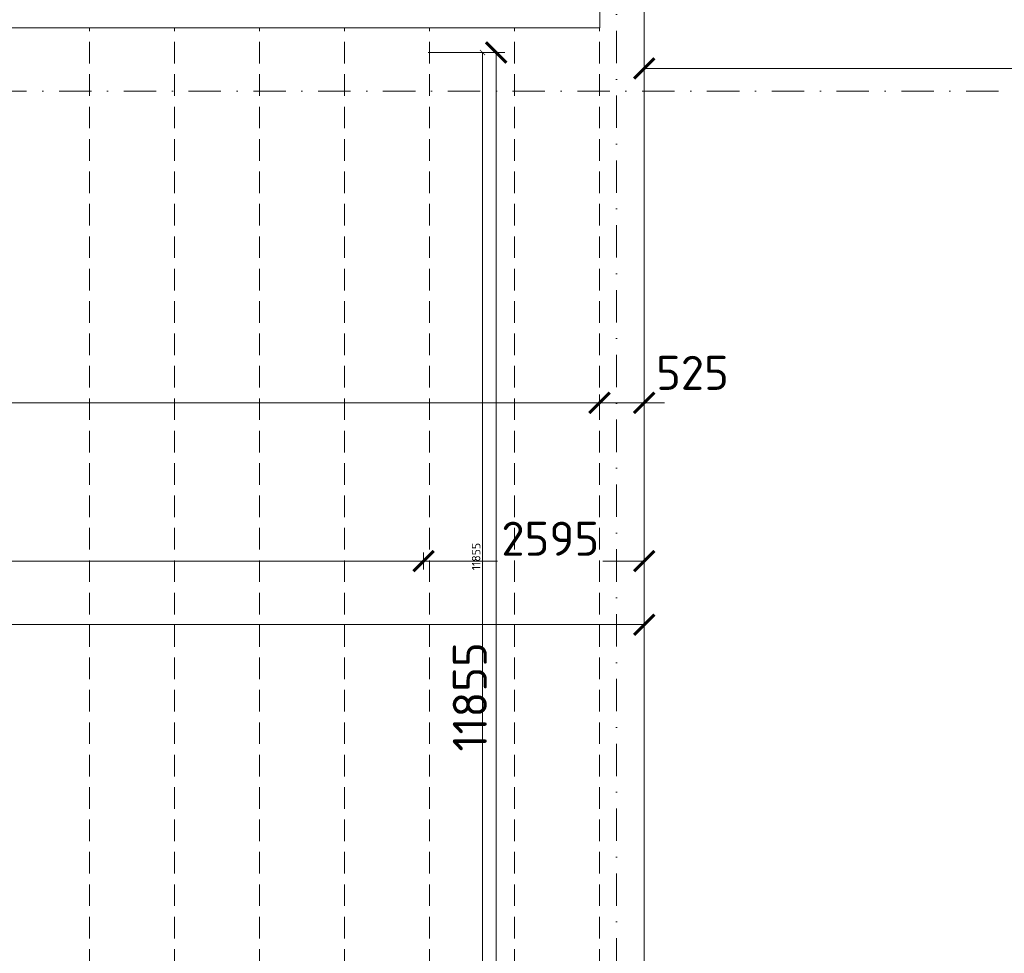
# Model space of a CAD drawing. Header units: millimetres. Extents: x -916886 to 3713765, y -2985421 to 1675785.
# Tile 143 of 256: x 131530 to 143110, y 163263 to 174240. Entities that reach past the tile are written whole.
import ezdxf
from ezdxf import colors
from ezdxf.entities.mleader import LeaderData, LeaderLine
from ezdxf.math import Vec2, Vec3

# ---------------------------------------------------------------- set-up
doc = ezdxf.new("R2010")
doc.units = ezdxf.units.MM
for name, pattern in [('CENTERX2', [101.6, 63.5, -12.7, 12.7, -12.7]), ('DASHDOT', [25.4, 12.7, -6.35, 0, -6.35]), ('ČÁRKOVANÁ', [19.05, 12.7, -6.35])]:
    doc.linetypes.add(name, pattern=pattern)
doc.layers.get('Defpoints').update_dxf_attribs({"color": 8})
for name, color, linetype, lineweight in [('A99_N_kce-pohl', 1, 'Continuous', 9), ('A99_N_koty-200', 5, 'Continuous', 5), ('A99_N_koty-200 @ 200', 5, 'Continuous', 5), ('A99_N_koty-200 @ 50 (2)', 5, 'Continuous', 5), ('A99_N_txt-popis-50 @ 200', 240, 'Continuous', 9), ('A99_S_osy', 1, 'CENTERX2', 5)]:
    doc.layers.add(name, color=color, linetype=linetype, lineweight=lineweight)
doc.styles.add('A99_kota', font='isocpeur.ttf', dxfattribs={"height": 2})
doc.styles.add('A99_popis', font='isocpeur.ttf')
doc.dimstyles.new('A99_kota_200 new', dxfattribs={"dimscale": 200, "dimtxt": 2, "dimasz": 1.2, "dimexe": 0.5, "dimexo": 1.5, "dimgap": 0.5, "dimtad": 1, "dimdec": 0, "dimzin": 3, "dimdsep": 46, "dimtxsty": 'A99_kota', "dimblk": 'ARCHTICK', "dimcen": 2.5, "dimazin": 2, "dimtfac": 0.75, "dimtdec": 0, "dimtix": 1, "dimtmove": 2, "dimatfit": 0, "dimfxl": 0, "dimtolj": 1, "dimtzin": 0, "dimlwd": 5, "dimlwe": 5, "dimarcsym": 0})

# ---------------------------------------------------------------- blocks, each defined once
blk = doc.blocks.new('_ArchTick')
at = {"color": 0, "linetype": 'ByBlock', "const_width": 0.15}
blk.add_lwpolyline([(-0.5, -0.5), (0.5, 0.5)], dxfattribs=at)
blk = doc.blocks.new('*D4062')
at = {"layer": 'A99_N_koty-200', "color": 0, "linetype": 'Continuous', "lineweight": 5, "transparency": 16777216}
for p, q in [((136335, 173855), (137235, 173855)), ((137135, 162000), (137135, 173855)), ((136580, 162000), (137235, 162000))]:
    blk.add_line(p, q, dxfattribs=at)
at = {"layer": 'Defpoints', "color": 0, "linetype": 'Continuous', "lineweight": 0, "transparency": 16777216}
for p in [(135835, 173855), (137135, 173855), (136280, 162000)]:
    blk.add_point(p, dxfattribs=at)
at = {"layer": 'A99_N_koty-200', "color": 0, "linetype": 'Continuous', "lineweight": 5, "transparency": 16777216, "xscale": 240, "yscale": 240, "zscale": 240}
for p, rotation in [((137135, 173855), 90), ((137135, 162000), 270)]:
    blk.add_blockref('_ArchTick', p, dxfattribs=dict(at, rotation=rotation))
at = {"layer": 'A99_N_koty-200', "color": 0, "linetype": 'Continuous', "transparency": 16777216, "insert": (136824, 166278), "char_height": 400, "attachment_point": 5, "rotation": 90, "style": 'A99_kota'}
blk.add_mtext('\\A1;11855', dxfattribs=at)
blk = doc.blocks.new('*D4063')
at = {"layer": 'A99_N_koty-200', "color": 0, "linetype": 'Continuous', "lineweight": 5, "transparency": 16777216}
for p, q in [((136773, 173855), (136998, 173855)), ((136973, 162000), (136973, 173855)), ((136773, 162000), (136998, 162000))]:
    blk.add_line(p, q, dxfattribs=at)
at = {"layer": 'Defpoints', "color": 0, "linetype": 'Continuous', "lineweight": 0, "transparency": 16777216}
for p in [(135835, 173855), (136973, 173855), (136280, 162000)]:
    blk.add_point(p, dxfattribs=at)
at = {"layer": 'A99_N_koty-200', "color": 0, "linetype": 'Continuous', "lineweight": 5, "transparency": 16777216, "xscale": 60, "yscale": 60, "zscale": 60}
for p, rotation in [((136973, 173855), 90), ((136973, 162000), 270)]:
    blk.add_blockref('_ArchTick', p, dxfattribs=dict(at, rotation=rotation))
at = {"layer": 'A99_N_koty-200', "color": 0, "linetype": 'Continuous', "transparency": 16777216, "insert": (136898, 167928), "char_height": 100, "attachment_point": 5, "rotation": 90, "style": 'A99_kota'}
blk.add_mtext('\\A1;11855', dxfattribs=at)
blk = doc.blocks.new('*D390')
at = {"layer": 'A99_N_koty-200', "color": 0, "linetype": 'Continuous', "lineweight": 5, "ltscale": 0.5, "transparency": 16777216}
for p, q in [((115400, 167875), (115400, 167975)), ((136280, 167875), (136280, 167975)), ((115400, 167875), (136280, 167875))]:
    blk.add_line(p, q, dxfattribs=at)
at = {"layer": 'Defpoints', "color": 0, "linetype": 'Continuous', "lineweight": 5, "ltscale": 0.5, "transparency": 16777216}
for p in [(115400, 167875), (136280, 167875), (136280, 167875)]:
    blk.add_point(p, dxfattribs=at)
at = {"layer": 'A99_N_koty-200', "color": 0, "linetype": 'Continuous', "lineweight": 5, "ltscale": 0.5, "transparency": 16777216, "xscale": 240, "yscale": 240, "zscale": 240, "rotation": 180}
blk.add_blockref('_ArchTick', (115400, 167875), dxfattribs=at)
at = {"layer": 'A99_N_koty-200', "color": 0, "linetype": 'Continuous', "lineweight": 5, "ltscale": 0.5, "transparency": 16777216, "xscale": 240, "yscale": 240, "zscale": 240}
blk.add_blockref('_ArchTick', (136280, 167875), dxfattribs=at)
at = {"layer": 'A99_N_koty-200', "color": 0, "linetype": 'Continuous', "lineweight": 5, "ltscale": 0.5, "transparency": 16777216, "insert": (125840, 168175), "char_height": 400, "attachment_point": 5, "style": 'A99_kota'}
blk.add_mtext('\\A1;20880', dxfattribs=at)
blk = doc.blocks.new('*D391')
at = {"layer": 'A99_N_koty-200', "color": 0, "linetype": 'Continuous', "lineweight": 5, "ltscale": 0.5, "transparency": 16777216}
for p, q in [((138875, 167875), (138875, 167975)), ((136280, 167875), (136280, 167775)), ((136280, 167875), (137150, 167875)), ((138875, 167875), (138390, 167875))]:
    blk.add_line(p, q, dxfattribs=at)
at = {"layer": 'Defpoints', "color": 0, "linetype": 'Continuous', "lineweight": 5, "ltscale": 0.5, "transparency": 16777216}
for p in [(136280, 167875), (138875, 167875), (138875, 167875)]:
    blk.add_point(p, dxfattribs=at)
at = {"layer": 'A99_N_koty-200', "color": 0, "linetype": 'Continuous', "lineweight": 5, "ltscale": 0.5, "transparency": 16777216, "xscale": 240, "yscale": 240, "zscale": 240, "rotation": 180}
blk.add_blockref('_ArchTick', (136280, 167875), dxfattribs=at)
at = {"layer": 'A99_N_koty-200', "color": 0, "linetype": 'Continuous', "lineweight": 5, "ltscale": 0.5, "transparency": 16777216, "xscale": 240, "yscale": 240, "zscale": 240}
blk.add_blockref('_ArchTick', (138875, 167875), dxfattribs=at)
at = {"layer": 'A99_N_koty-200', "color": 0, "linetype": 'Continuous', "lineweight": 5, "ltscale": 0.5, "transparency": 16777216, "insert": (137770, 168138), "char_height": 400, "attachment_point": 5, "style": 'A99_kota'}
blk.add_mtext('\\A1;2595', dxfattribs=at)
blk = doc.blocks.new('*D395')
at = {"layer": 'A99_N_koty-200', "color": 0, "linetype": 'Continuous', "lineweight": 5, "ltscale": 0.5, "transparency": 16777216}
for p, q in [((-650, 169735), (-650, 169835)), ((-650, 169735), (57610, 169735)), ((138350, 169735), (63090, 169735)), ((138350, 169735), (138350, 169635))]:
    blk.add_line(p, q, dxfattribs=at)
at = {"layer": 'Defpoints', "color": 0, "linetype": 'Continuous', "lineweight": 5, "ltscale": 0.5, "transparency": 16777216}
for p in [(138350, 169745), (138350, 169735), (-650, 169620)]:
    blk.add_point(p, dxfattribs=at)
at = {"layer": 'A99_N_koty-200', "color": 0, "linetype": 'Continuous', "lineweight": 5, "ltscale": 0.5, "transparency": 16777216, "xscale": 240, "yscale": 240, "zscale": 240, "rotation": 180}
blk.add_blockref('_ArchTick', (-650, 169735), dxfattribs=at)
at = {"layer": 'A99_N_koty-200', "color": 0, "linetype": 'Continuous', "lineweight": 5, "ltscale": 0.5, "transparency": 16777216, "xscale": 240, "yscale": 240, "zscale": 240}
blk.add_blockref('_ArchTick', (138350, 169735), dxfattribs=at)
at = {"layer": 'A99_N_koty-200', "color": 0, "linetype": 'Continuous', "lineweight": 5, "ltscale": 0.5, "transparency": 16777216, "insert": (60350, 170095), "char_height": 400, "attachment_point": 5, "style": 'A99_kota'}
blk.add_mtext('\\A1;139 panelů po 1000mm', dxfattribs=at)
blk = doc.blocks.new('*D398')
at = {"layer": 'A99_N_koty-200', "color": 0, "linetype": 'Continuous', "lineweight": 5, "ltscale": 0.5, "transparency": 16777216}
for p, q in [((138350, 169735), (138350, 169835)), ((138875, 169735), (138875, 169835)), ((138350, 169735), (138110, 169735)), ((138350, 169735), (138875, 169735)), ((138875, 169735), (139115, 169735))]:
    blk.add_line(p, q, dxfattribs=at)
at = {"layer": 'Defpoints', "color": 0, "linetype": 'Continuous', "lineweight": 5, "ltscale": 0.5, "transparency": 16777216}
for p in [(138350, 169735), (138875, 169735), (138875, 169735)]:
    blk.add_point(p, dxfattribs=at)
at = {"layer": 'A99_N_koty-200', "color": 0, "linetype": 'Continuous', "lineweight": 5, "ltscale": 0.5, "transparency": 16777216, "xscale": 240, "yscale": 240, "zscale": 240}
blk.add_blockref('_ArchTick', (138350, 169735), dxfattribs=at)
at = {"layer": 'A99_N_koty-200', "color": 0, "linetype": 'Continuous', "lineweight": 5, "ltscale": 0.5, "transparency": 16777216, "xscale": 240, "yscale": 240, "zscale": 240, "rotation": 180}
blk.add_blockref('_ArchTick', (138875, 169735), dxfattribs=at)
at = {"layer": 'A99_N_koty-200', "color": 0, "linetype": 'Continuous', "lineweight": 5, "ltscale": 0.5, "transparency": 16777216, "insert": (139442, 170088), "char_height": 400, "attachment_point": 5, "style": 'A99_kota'}
blk.add_mtext('\\A1;525', dxfattribs=at)
blk = doc.blocks.new('*D405')
at = {"layer": 'A99_N_koty-200', "color": 0, "linetype": 'Continuous', "lineweight": 5, "ltscale": 0.5, "transparency": 16777216}
for p, q in [((138875, 167127), (138875, 167227)), ((105350, 167127), (105350, 167027)), ((105350, 167127), (125022, 167127)), ((138875, 167127), (126542, 167127))]:
    blk.add_line(p, q, dxfattribs=at)
at = {"layer": 'Defpoints', "color": 0, "linetype": 'Continuous', "lineweight": 5, "ltscale": 0.5, "transparency": 16777216}
for p in [(105350, 167127), (138875, 167127), (138875, 167127)]:
    blk.add_point(p, dxfattribs=at)
at = {"layer": 'A99_N_koty-200', "color": 0, "linetype": 'Continuous', "lineweight": 5, "ltscale": 0.5, "transparency": 16777216, "xscale": 240, "yscale": 240, "zscale": 240, "rotation": 180}
blk.add_blockref('_ArchTick', (105350, 167127), dxfattribs=at)
at = {"layer": 'A99_N_koty-200', "color": 0, "linetype": 'Continuous', "lineweight": 5, "ltscale": 0.5, "transparency": 16777216, "xscale": 240, "yscale": 240, "zscale": 240}
blk.add_blockref('_ArchTick', (138875, 167127), dxfattribs=at)
at = {"layer": 'A99_N_koty-200', "color": 0, "linetype": 'Continuous', "lineweight": 5, "ltscale": 0.5, "transparency": 16777216, "insert": (125782, 167387), "char_height": 400, "attachment_point": 5, "style": 'A99_kota'}
blk.add_mtext('\\A1;33525', dxfattribs=at)
blk = doc.blocks.new('*D4101')
at = {"layer": 'A99_N_koty-200', "color": 0, "linetype": 'Continuous', "lineweight": 5, "transparency": 16777216}
for p, q in [((151100, 174467.5), (151100, 173567.5)), ((138875, 173667.5), (138875, 173567.5)), ((138875, 173667.5), (151100, 173667.5))]:
    blk.add_line(p, q, dxfattribs=at)
at = {"layer": 'Defpoints', "color": 0, "linetype": 'Continuous', "lineweight": 0, "transparency": 16777216}
for p in [(151100, 176350), (138875, 173747.5), (151100, 173667.5)]:
    blk.add_point(p, dxfattribs=at)
at = {"layer": 'A99_N_koty-200', "color": 0, "linetype": 'Continuous', "lineweight": 5, "transparency": 16777216, "xscale": 240, "yscale": 240, "zscale": 240, "rotation": 180}
blk.add_blockref('_ArchTick', (138875, 173667.5), dxfattribs=at)
at = {"layer": 'A99_N_koty-200', "color": 0, "linetype": 'Continuous', "lineweight": 5, "transparency": 16777216, "xscale": 240, "yscale": 240, "zscale": 240}
blk.add_blockref('_ArchTick', (151100, 173667.5), dxfattribs=at)
at = {"layer": 'A99_N_koty-200', "color": 0, "linetype": 'Continuous', "transparency": 16777216, "insert": (144987.5, 173967.5), "char_height": 400, "attachment_point": 5, "style": 'A99_kota'}
blk.add_mtext('\\A1;12225', dxfattribs=at)
blk = doc.blocks.new('*D4102')
at = {"layer": 'A99_N_koty-200', "color": 0, "linetype": 'Continuous', "lineweight": 5, "transparency": 16777216}
for p, q in [((151100, 173867.5), (151100, 173642.5)), ((138875, 173672.5), (138875, 173642.5)), ((138875, 173667.5), (151100, 173667.5))]:
    blk.add_line(p, q, dxfattribs=at)
at = {"layer": 'Defpoints', "color": 0, "linetype": 'Continuous', "lineweight": 0, "transparency": 16777216}
for p in [(151100, 176350), (138875, 173747.5), (151100, 173667.5)]:
    blk.add_point(p, dxfattribs=at)
at = {"layer": 'A99_N_koty-200', "color": 0, "linetype": 'Continuous', "lineweight": 5, "transparency": 16777216, "xscale": 60, "yscale": 60, "zscale": 60, "rotation": 180}
blk.add_blockref('_ArchTick', (138875, 173667.5), dxfattribs=at)
at = {"layer": 'A99_N_koty-200', "color": 0, "linetype": 'Continuous', "lineweight": 5, "transparency": 16777216, "xscale": 60, "yscale": 60, "zscale": 60}
blk.add_blockref('_ArchTick', (151100, 173667.5), dxfattribs=at)
at = {"layer": 'A99_N_koty-200', "color": 0, "linetype": 'Continuous', "transparency": 16777216, "insert": (144987.5, 173742.5), "char_height": 100, "attachment_point": 5, "style": 'A99_kota'}
blk.add_mtext('\\A1;12225', dxfattribs=at)
blk = doc.blocks.new('*U5045')
at = {"layer": 'A99_N_koty-200 @ 200', "linetype": 'Continuous'}
dim = blk.add_linear_dim(base=(137135, 173855), p1=(136280, 162000), p2=(135835, 173855), angle=90, dimstyle='A99_kota_200 new', override={"dimscale": 200, "dimtix": 1, "dimtofl": 1, "dimtmove": 2, "dimatfit": 0}, dxfattribs=at)
dim.commit()
dim.dimension.update_dxf_attribs({"geometry": '*D4062', "text_midpoint": (136824.2, 166277.5), "dimtype": 128})
at = {"layer": 'A99_N_koty-200 @ 50 (2)', "linetype": 'Continuous'}
dim = blk.add_linear_dim(base=(136972.5, 173855), p1=(136280, 162000), p2=(135835, 173855), angle=90, dimstyle='A99_kota_200 new', override={"dimscale": 50, "dimtix": 1, "dimtofl": 1, "dimtmove": 2, "dimatfit": 0}, dxfattribs=at)
dim.commit()
dim.dimension.update_dxf_attribs({"geometry": '*D4063', "text_midpoint": (136897.5, 167927.5)})
blk = doc.blocks.new('*U5072')
at = {"layer": 'A99_N_koty-200 @ 200', "linetype": 'Continuous'}
dim = blk.add_linear_dim(base=(151100, 173667.5), p1=(138875, 173747.5), p2=(151100, 176350), dimstyle='A99_kota_200 new', override={"dimscale": 200, "dimtix": 1, "dimtofl": 1, "dimtmove": 2, "dimatfit": 0}, dxfattribs=at)
dim.commit()
dim.dimension.update_dxf_attribs({"geometry": '*D4101', "text_midpoint": (144987.5, 173967.5)})
at = {"layer": 'A99_N_koty-200 @ 50 (2)', "linetype": 'Continuous'}
dim = blk.add_linear_dim(base=(151100, 173667.5), p1=(138875, 173747.5), p2=(151100, 176350), dimstyle='A99_kota_200 new', override={"dimscale": 50, "dimtix": 1, "dimtofl": 1, "dimtmove": 2, "dimatfit": 0}, dxfattribs=at)
dim.commit()
dim.dimension.update_dxf_attribs({"geometry": '*D4102', "text_midpoint": (144987.5, 173742.5)})

msp = doc.modelspace()

# ---------------------------------------------------------------- linework, layer by layer
at = {"layer": 'A99_N_kce-pohl', "linetype": 'Continuous', "ltscale": 25}
msp.add_lwpolyline([(7180, 174440), (-650, 174440), (-650, 148960), (138875, 148960), (138875, 176350)], dxfattribs=at)
at = {"layer": 'A99_N_kce-pohl', "color": 1, "linetype": 'Continuous', "lineweight": 9, "ltscale": 25}
msp.add_lwpolyline([(138352.5, 174145), (138352.5, 174410), (7350, 174410), (7350, 174145)], close=True, dxfattribs=at)
at = {"layer": 'A99_N_kce-pohl', "color": 30, "linetype": 'ČÁRKOVANÁ', "lineweight": 5, "ltscale": 20, "true_color": 0xff6e3d}
for points in [[(132350, 148960), (132350, 148960), (132350, 174145)], [(133350, 148960), (133350, 148960), (133350, 174145)], [(134350, 148960), (134350, 148960), (134350, 174145)], [(135350, 148960), (135350, 148960), (135350, 174145)], [(136350, 148960), (136350, 148960), (136350, 174145)], [(137350, 148960), (137350, 148960), (137350, 174145)], [(138350, 148960), (138350, 148960), (138350, 174145)]]:
    msp.add_lwpolyline(points, dxfattribs=at)
at = {"layer": 'A99_S_osy', "linetype": 'DASHDOT', "lineweight": 5, "ltscale": 30}
for points in [[(138550, 264800), (138550, 146890)], [(152950, 173400), (-2660, 173400)]]:
    msp.add_lwpolyline(points, dxfattribs=at)

# ---------------------------------------------------------------- block references
at = {"layer": 'A99_N_koty-200', "color": 4, "linetype": 'Continuous', "lineweight": 0}
for name in ['*U5072', '*U5045']:
    msp.add_blockref(name, (0, 0), dxfattribs=at)

# ---------------------------------------------------------------- dimensions: what is measured, and where the dimension line sits
at = {"layer": 'A99_N_koty-200 @ 200', "linetype": 'Continuous', "lineweight": 5, "ltscale": 0.5}
dim = msp.add_linear_dim(base=(138350, 169735), p1=(-650, 169620), p2=(138350, 169745), text='139 panelů po 1000mm', dimstyle='A99_kota_200 new', override={"dimscale": 200, "dimtix": 0, "dimtofl": 1, "dimtmove": 2, "dimatfit": 0}, dxfattribs=at)
dim.commit()
dim.dimension.update_dxf_attribs({"geometry": '*D395', "text_midpoint": (60350, 170095), "dimtype": 128})
for base, p1, p2, picture, middle in [((138875, 169735), (138350, 169735), (138875, 169735), '*D398', (139442.5, 170087.5)), ((138875, 167875), (136280, 167875), (138875, 167875), '*D391', (137770, 168137.5)), ((138875, 167127.5), (105350, 167127.5), (138875, 167127.5), '*D405', (125782.5, 167387.5))]:
    dim = msp.add_linear_dim(base=base, p1=p1, p2=p2, dimstyle='A99_kota_200 new', override={"dimscale": 200, "dimtix": 0, "dimtofl": 1, "dimtmove": 2, "dimatfit": 0}, dxfattribs=at)
    dim.commit()
    dim.dimension.update_dxf_attribs({"geometry": picture, "text_midpoint": middle, "dimtype": 128})
dim = msp.add_linear_dim(base=(136280, 167875), p1=(115400, 167875), p2=(136280, 167875), dimstyle='A99_kota_200 new', override={"dimscale": 200, "dimtix": 0, "dimtofl": 1, "dimtmove": 2, "dimatfit": 0}, dxfattribs=at)
dim.commit()
dim.dimension.update_dxf_attribs({"geometry": '*D390', "text_midpoint": (125840, 168175)})

# ---------------------------------------------------------------- leaders
at = {"layer": 'A99_N_txt-popis-50 @ 200', "lineweight": 9}
ml = msp.add_multileader_mtext('Standard', dxfattribs=at)
ml.set_content('\\A1;{\\C256;odvodňovací žlab se nemění,\\Pna stavbě se provede kontrola}', color=1, style='A99_popis')
ml.set_leader_properties(color=256, linetype='ByLayer', lineweight=-1)
ml.build(insert=Vec2(0, 0))
ml.multileader.update_dxf_attribs({"dogleg_length": 200, "arrow_head_size": 300, "scale": 200})
ctx = ml.context
ctx.base_point, ctx.scale, ctx.char_height, ctx.arrow_head_size, ctx.landing_gap_size, ctx.plane_origin = Vec3(26627.5, 172915), 200, 400, 300, 1000, Vec3(26075, 165489.2)
notes = []
notes.append((ctx, [(0, (1, 1, 0), (25827.5, 172915), (1, 0), 800, [(0, [(25830, 174410)], 0, [])])]))
ctx.mtext.insert, ctx.mtext.width, ctx.mtext.defined_height, ctx.mtext.flow_direction = Vec3(27627.5, 173175), 7914.793, 1247.5, 5
ml = msp.add_multileader_mtext('Standard', dxfattribs=at)
ml.set_content('\\A1;{\\C256;odvodňovací žlab se nemění,\\Pna stavbě se provede kontrola}', color=1, style='A99_popis')
ml.set_leader_properties(color=256, linetype='ByLayer', lineweight=-1)
ml.build(insert=Vec2(0, 0))
ml.multileader.update_dxf_attribs({"dogleg_length": 200, "arrow_head_size": 300, "scale": 200})
ctx = ml.context
ctx.base_point, ctx.scale, ctx.char_height, ctx.arrow_head_size, ctx.landing_gap_size, ctx.plane_origin = Vec3(81607.5, 172915), 200, 400, 300, 1000, Vec3(81055, 165489.2)
notes.append((ctx, [(0, (1, 1, 0), (80807.5, 172915), (1, 0), 800, [(0, [(80810, 174410)], 0, [])])]))
ctx.mtext.insert, ctx.mtext.width, ctx.mtext.defined_height, ctx.mtext.flow_direction = Vec3(82607.5, 173175), 7914.793, 1247.5, 5
ml = msp.add_multileader_mtext('Standard', dxfattribs=at)
ml.set_content('\\A1;{\\C256;požární pás\\P(panely z minerální vlny)}', color=1, style='A99_popis')
ml.set_leader_properties(color=256, linetype='ByLayer', lineweight=-1)
ml.build(insert=Vec2(0, 0))
ml.multileader.update_dxf_attribs({"dogleg_length": 200, "arrow_head_size": 300, "scale": 200})
ctx = ml.context
ctx.base_point, ctx.scale, ctx.char_height, ctx.arrow_head_size, ctx.landing_gap_size, ctx.plane_origin = Vec3(58580, 172914.2), 200, 400, 300, 1000, Vec3(57880, 164819.2)
notes.append((ctx, [(0, (1, 1, 0), (57780, 172914.2), (1, 0), 800, [(0, [(55709.2, 172914.2)], 0, [])])]))
ctx.mtext.insert, ctx.mtext.width, ctx.mtext.defined_height, ctx.mtext.flow_direction = Vec3(59580, 173174.2), 6001.817, 1247.5, 5
ml = msp.add_multileader_mtext('Standard', dxfattribs=at)
ml.set_content('\\A1;{\\C256;požární pás\\P(panely z minerální vlny)}', color=1, style='A99_popis')
ml.set_leader_properties(color=256, linetype='ByLayer', lineweight=-1)
ml.build(insert=Vec2(0, 0))
ml.multileader.update_dxf_attribs({"dogleg_length": 200, "arrow_head_size": 300, "scale": 200})
ctx = ml.context
ctx.base_point, ctx.scale, ctx.char_height, ctx.arrow_head_size, ctx.landing_gap_size, ctx.plane_origin = Vec3(107780, 172914.2), 200, 400, 300, 1000, Vec3(107080, 164819.2)
notes.append((ctx, [(0, (1, 1, 0), (106980, 172914.2), (1, 0), 800, [(0, [(104909.2, 172914.2)], 0, [])])]))
ctx.mtext.insert, ctx.mtext.width, ctx.mtext.defined_height, ctx.mtext.flow_direction = Vec3(108780, 173174.2), 6001.817, 1247.5, 5
for ctx, leaders in notes:
    for number, flags, end, landing, length, lines in leaders:
        leader = LeaderData()
        leader.index, (leader.has_last_leader_line, leader.has_dogleg_vector, leader.attachment_direction) = number, flags
        leader.last_leader_point, leader.dogleg_vector, leader.dogleg_length = Vec3(end), Vec3(landing), length
        for number, points, colour, breaks in lines:
            line = LeaderLine()
            line.index, line.vertices, line.color, line.breaks = number, Vec3.list(points), colors.encode_raw_color(colour), breaks
            leader.lines.append(line)
        ctx.leaders.append(leader)

doc.saveas('drawing.dxf')
